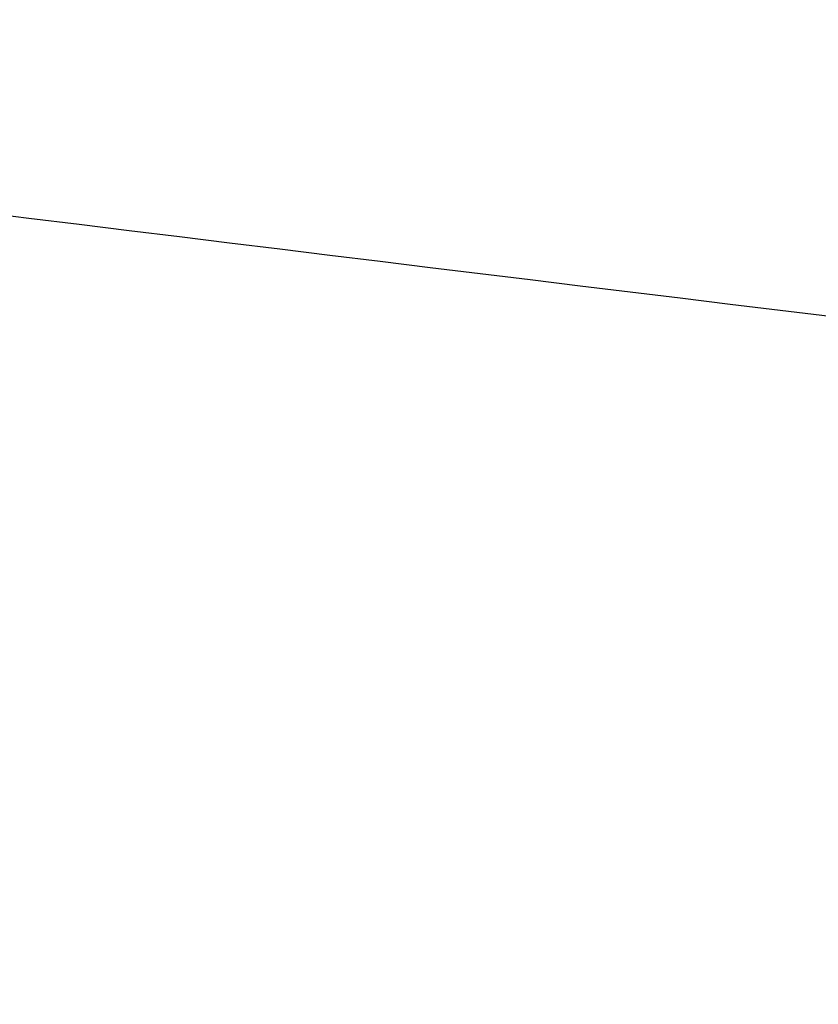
# Model space of a CAD drawing. Header units: millimetres. Extents: x 3323 to 3817, y 1335 to 1858.
# Tile 112 of 256: x 3364.355 to 3365.035, y 1641.642 to 1642.481. Entities that reach past the tile are written whole.
import ezdxf

# ---------------------------------------------------------------- set-up
doc = ezdxf.new("R2010")
doc.units = ezdxf.units.MM
doc.layers.get('0').update_dxf_attribs({"true_color": 0x000000})
doc.layers.add('IGES level 0', color=7, linetype='Continuous', true_color=0x000000)

msp = doc.modelspace()

# ---------------------------------------------------------------- linework, layer by layer
for points in [[(3338.22826, 1646.45617, 375.25293), (3338.22826, 1645.40919, 345.2712), (3368.01847, 1641.86967, 345.39481)], [(3337.77123, 1642.3956, 375.39473), (3337.77123, 1641.34861, 345.413), (3367.59629, 1638.11552, 345.5259)]]:
    msp.add_rational_spline(points, [1, 0.707106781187, 1], degree=2)
at = {"layer": 'IGES level 0'}
msp.add_open_spline([(3371.10762, 1669.1309, 386.51263), (3371.09313, 1668.43374, 386.49229), (3371.12219, 1667.30879, 386.51054), (3371.24328, 1665.02787, 386.61048), (3371.43707, 1660.4084, 386.90439), (3371.1933, 1650.11536, 387.44872), (3369.66561, 1626.57816, 387.88335), (3367.3077, 1593.33848, 388.65044), (3364.52453, 1551.87939, 390.30101), (3364.28683, 1511.26505, 392.10769), (3369.56529, 1480.55958, 393.34309), (3377.99201, 1454.55904, 394.08226), (3385.66459, 1432.47606, 394.34721), (3389.73779, 1419.0331, 394.41794), (3391.53379, 1412.67363, 394.43578), (3392.18329, 1410.25665, 394.43911), (3392.35597, 1409.60306, 394.43987)], degree=3, knots=[0, 0, 0, 0, 0.25, 0.5, 1, 2, 3, 4, 5, 6, 7, 8, 9, 9.5, 9.75, 10, 10, 10, 10], dxfattribs=at)

doc.saveas('drawing.dxf')
